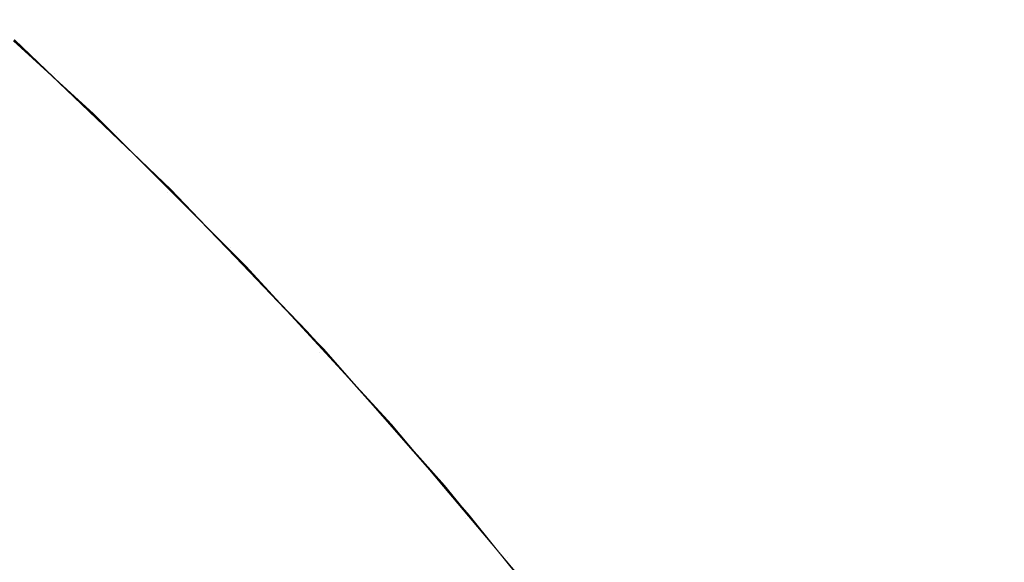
# Model space of a CAD drawing. Header units: centimetres. Extents: x -26.3 to 27.5, y 4.2 to 67.9.
# Tile 203 of 256: x -8.2188 to -8.1994, y 5.9636 to 5.9743. Entities that reach past the tile are written whole.
import ezdxf

# ---------------------------------------------------------------- set-up
doc = ezdxf.new("R2010")
doc.units = ezdxf.units.CM
doc.header["$LTSCALE"] = 2.54
doc.layers.add('Lucido design-1', color=7, linetype='Continuous')

# ---------------------------------------------------------------- blocks, each defined once
blk = doc.blocks.new('Gruppo-2-1')
at = {"color": 7, "linetype": 'Continuous', "lineweight": 9}
for points, invisible_edges in [([(27.113463, 5.973951, -1111.046617), (27.113463, 5.976731, -1111.049783), (-25.986537, 5.976731, -1111.049783), (-25.986537, 5.973951, -1111.046617)], 10), ([(-25.986537, 5.976731, -1147.149783), (-25.986537, 5.973951, -1147.146617), (27.113463, 5.973951, -1147.146617), (27.113463, 5.976731, -1147.149783)], 10), ([(-8.218668, 5.97424, -1111.50115), (-8.219023, 5.97424, -1111.50548), (-8.221425, 5.976357, -1111.505323), (-8.221064, 5.976357, -1111.500914)], 15), ([(-8.218171, 5.97424, -1111.496834), (-8.218668, 5.97424, -1111.50115), (-8.221064, 5.976357, -1111.500914), (-8.220558, 5.976357, -1111.49652)], 15), ([(-8.217534, 5.97424, -1111.492536), (-8.218171, 5.97424, -1111.496834), (-8.220558, 5.976357, -1111.49652), (-8.219909, 5.976357, -1111.492144)], 15), ([(-8.216756, 5.97424, -1111.488262), (-8.217534, 5.97424, -1111.492536), (-8.219909, 5.976357, -1111.492144), (-8.219117, 5.976357, -1111.487792)], 15), ([(-8.215839, 5.97424, -1111.484015), (-8.216756, 5.97424, -1111.488262), (-8.219117, 5.976357, -1111.487792), (-8.218183, 5.976357, -1111.483468)], 15), ([(-8.214783, 5.97424, -1111.479801), (-8.215839, 5.97424, -1111.484015), (-8.218183, 5.976357, -1111.483468), (-8.217108, 5.976357, -1111.479178)], 15), ([(-8.21359, 5.97424, -1111.475623), (-8.214783, 5.97424, -1111.479801), (-8.217108, 5.976357, -1111.479178), (-8.215894, 5.976357, -1111.474924)], 15), ([(-8.212261, 5.97424, -1111.471486), (-8.21359, 5.97424, -1111.475623), (-8.215894, 5.976357, -1111.474924), (-8.214541, 5.976357, -1111.470713)], 15), ([(-8.210798, 5.97424, -1111.467396), (-8.212261, 5.97424, -1111.471486), (-8.214541, 5.976357, -1111.470713), (-8.21305, 5.976357, -1111.466548)], 15), ([(-8.209201, 5.97424, -1111.463355), (-8.210798, 5.97424, -1111.467396), (-8.21305, 5.976357, -1111.466548), (-8.211425, 5.976357, -1111.462434)], 15), ([(-8.207473, 5.97424, -1111.459369), (-8.209201, 5.97424, -1111.463355), (-8.211425, 5.976357, -1111.462434), (-8.209665, 5.976357, -1111.458375)], 15), ([(-8.205615, 5.97424, -1111.455441), (-8.207473, 5.97424, -1111.459369), (-8.209665, 5.976357, -1111.458375), (-8.207774, 5.976357, -1111.454377)], 15), ([(-8.20363, 5.97424, -1111.451577), (-8.205615, 5.97424, -1111.455441), (-8.207774, 5.976357, -1111.454377), (-8.205753, 5.976357, -1111.450442)], 15), ([(-8.20152, 5.97424, -1111.447779), (-8.20363, 5.97424, -1111.451577), (-8.205753, 5.976357, -1111.450442), (-8.203604, 5.976357, -1111.446575)], 15), ([(-8.199286, 5.97424, -1111.444052), (-8.20152, 5.97424, -1111.447779), (-8.203604, 5.976357, -1111.446575), (-8.20133, 5.976357, -1111.442781)], 15), ([(-8.196932, 5.97424, -1111.440401), (-8.199286, 5.97424, -1111.444052), (-8.20133, 5.976357, -1111.442781), (-8.198933, 5.976357, -1111.439064)], 15), ([(-8.220534, 5.975396, -1147.609867), (-8.218111, 5.973198, -1147.609945), (-8.218904, 5.973872, -1147.614164)], 11), ([(-8.217908, 5.973198, -1147.60573), (-8.218111, 5.973198, -1147.609945), (-8.220534, 5.975396, -1147.609867), (-8.220327, 5.975396, -1147.605574)], 15), ([(-8.21757, 5.973198, -1147.601523), (-8.217908, 5.973198, -1147.60573), (-8.220327, 5.975396, -1147.605574), (-8.219983, 5.975396, -1147.601291)], 15), ([(-8.217097, 5.973198, -1147.59733), (-8.21757, 5.973198, -1147.601523), (-8.219983, 5.975396, -1147.601291), (-8.219502, 5.975396, -1147.59702)], 15), ([(-8.216491, 5.973198, -1147.593154), (-8.217097, 5.973198, -1147.59733), (-8.219502, 5.975396, -1147.59702), (-8.218884, 5.975396, -1147.592767)], 15), ([(-8.215751, 5.973198, -1147.589), (-8.216491, 5.973198, -1147.593154), (-8.218884, 5.975396, -1147.592767), (-8.218131, 5.975396, -1147.588536)], 15), ([(-8.214878, 5.973198, -1147.584871), (-8.215751, 5.973198, -1147.589), (-8.218131, 5.975396, -1147.588536), (-8.217242, 5.975396, -1147.584332)], 15), ([(-8.213873, 5.973198, -1147.580773), (-8.214878, 5.973198, -1147.584871), (-8.217242, 5.975396, -1147.584332), (-8.216218, 5.975396, -1147.580158)], 15), ([(-8.212737, 5.973198, -1147.576709), (-8.213873, 5.973198, -1147.580773), (-8.216218, 5.975396, -1147.580158), (-8.215062, 5.975396, -1147.576019)], 15), ([(-8.211472, 5.973198, -1147.572683), (-8.212737, 5.973198, -1147.576709), (-8.215062, 5.975396, -1147.576019), (-8.213773, 5.975396, -1147.571919)], 15), ([(-8.210078, 5.973198, -1147.5687), (-8.211472, 5.973198, -1147.572683), (-8.213773, 5.975396, -1147.571919), (-8.212354, 5.975396, -1147.567862)], 15), ([(-8.208557, 5.973198, -1147.564764), (-8.210078, 5.973198, -1147.5687), (-8.212354, 5.975396, -1147.567862), (-8.210805, 5.975396, -1147.563854)], 15), ([(-8.206911, 5.973198, -1147.560878), (-8.208557, 5.973198, -1147.564764), (-8.210805, 5.975396, -1147.563854), (-8.209129, 5.975396, -1147.559897)], 15), ([(-8.205142, 5.973198, -1147.557047), (-8.206911, 5.973198, -1147.560878), (-8.209129, 5.975396, -1147.559897), (-8.207326, 5.975396, -1147.555995)], 15), ([(-8.20325, 5.973198, -1147.553275), (-8.205142, 5.973198, -1147.557047), (-8.207326, 5.975396, -1147.555995), (-8.2054, 5.975396, -1147.552154)], 15), ([(-8.201238, 5.973198, -1147.549566), (-8.20325, 5.973198, -1147.553275), (-8.2054, 5.975396, -1147.552154), (-8.203351, 5.975396, -1147.548376)], 15), ([(-8.199109, 5.973198, -1147.545922), (-8.201238, 5.973198, -1147.549566), (-8.203351, 5.975396, -1147.548376), (-8.201182, 5.975396, -1147.544665)], 15), ([(-8.196864, 5.973198, -1147.542349), (-8.199109, 5.973198, -1147.545922), (-8.201182, 5.975396, -1147.544665), (-8.198896, 5.975396, -1147.541027)], 15), ([(-8.220533, 5.975208, -1111.718524), (-8.217409, 5.972339, -1111.718524), (-8.217593, 5.972147, -1111.722656), (-8.220709, 5.975008, -1111.722656)], 15), ([(-8.21892, 5.973855, -1111.714164), (-8.217344, 5.972408, -1111.714164), (-8.217409, 5.972339, -1111.718524), (-8.220533, 5.975208, -1111.718524)], 14), ([(-8.220709, 5.975008, -1111.722656), (-8.217593, 5.972147, -1111.722656), (-8.217896, 5.971832, -1111.726771), (-8.220997, 5.97468, -1111.726771)], 15), ([(-8.220997, 5.97468, -1111.726771), (-8.217896, 5.971832, -1111.726771), (-8.218315, 5.971394, -1111.73086), (-8.221397, 5.974226, -1111.73086)], 15), ([(-8.218904, 5.973872, -1111.514164), (-8.219236, 5.97424, -1111.50982), (-8.216899, 5.972047, -1111.509896)], 11), ([(-8.21669, 5.972047, -1111.505633), (-8.216899, 5.972047, -1111.509896), (-8.219236, 5.97424, -1111.50982), (-8.219023, 5.97424, -1111.50548)], 15), ([(-8.216341, 5.972047, -1111.501379), (-8.21669, 5.972047, -1111.505633), (-8.219023, 5.97424, -1111.50548), (-8.218668, 5.97424, -1111.50115)], 15), ([(-8.215853, 5.972047, -1111.497139), (-8.216341, 5.972047, -1111.501379), (-8.218668, 5.97424, -1111.50115), (-8.218171, 5.97424, -1111.496834)], 15), ([(-8.215227, 5.972047, -1111.492917), (-8.215853, 5.972047, -1111.497139), (-8.218171, 5.97424, -1111.496834), (-8.217534, 5.97424, -1111.492536)], 15), ([(-8.214463, 5.972047, -1111.488718), (-8.215227, 5.972047, -1111.492917), (-8.217534, 5.97424, -1111.492536), (-8.216756, 5.97424, -1111.488262)], 15), ([(-8.213562, 5.972047, -1111.484546), (-8.214463, 5.972047, -1111.488718), (-8.216756, 5.97424, -1111.488262), (-8.215839, 5.97424, -1111.484015)], 15), ([(-8.212525, 5.972047, -1111.480406), (-8.213562, 5.972047, -1111.484546), (-8.215839, 5.97424, -1111.484015), (-8.214783, 5.97424, -1111.479801)], 15), ([(-8.211353, 5.972047, -1111.476302), (-8.212525, 5.972047, -1111.480406), (-8.214783, 5.97424, -1111.479801), (-8.21359, 5.97424, -1111.475623)], 15), ([(-8.210047, 5.972047, -1111.472238), (-8.211353, 5.972047, -1111.476302), (-8.21359, 5.97424, -1111.475623), (-8.212261, 5.97424, -1111.471486)], 15), ([(-8.208609, 5.972047, -1111.468219), (-8.210047, 5.972047, -1111.472238), (-8.212261, 5.97424, -1111.471486), (-8.210798, 5.97424, -1111.467396)], 15), ([(-8.207041, 5.972047, -1111.46425), (-8.208609, 5.972047, -1111.468219), (-8.210798, 5.97424, -1111.467396), (-8.209201, 5.97424, -1111.463355)], 15), ([(-8.205343, 5.972047, -1111.460334), (-8.207041, 5.972047, -1111.46425), (-8.209201, 5.97424, -1111.463355), (-8.207473, 5.97424, -1111.459369)], 15), ([(-8.203518, 5.972047, -1111.456476), (-8.205343, 5.972047, -1111.460334), (-8.207473, 5.97424, -1111.459369), (-8.205615, 5.97424, -1111.455441)], 15), ([(-8.201568, 5.972047, -1111.452679), (-8.203518, 5.972047, -1111.456476), (-8.205615, 5.97424, -1111.455441), (-8.20363, 5.97424, -1111.451577)], 15), ([(-8.199495, 5.972047, -1111.448948), (-8.201568, 5.972047, -1111.452679), (-8.20363, 5.97424, -1111.451577), (-8.20152, 5.97424, -1111.447779)], 15), ([(-8.1973, 5.972047, -1111.445287), (-8.199495, 5.972047, -1111.448948), (-8.20152, 5.97424, -1111.447779), (-8.199286, 5.97424, -1111.444052)], 15), ([(-8.221397, 5.974226, -1111.73086), (-8.218315, 5.971394, -1111.73086), (-8.21885, 5.970836, -1111.734917), (-8.221908, 5.973645, -1111.734917)], 15), ([(-25.986537, 5.973951, -1111.046617), (-25.986537, 5.973939, -1111.046605), (27.113463, 5.973939, -1111.046605), (27.113463, 5.973951, -1111.046617)], 10), ([(-25.986537, 5.973951, -1147.146617), (-25.986537, 5.973939, -1147.146605), (27.113463, 5.973939, -1147.146605), (27.113463, 5.973951, -1147.146617)], 10), ([(27.113463, 5.971037, -1111.043568), (27.113463, 5.973939, -1111.046605), (-25.986537, 5.973939, -1111.046605), (-25.986537, 5.971037, -1111.043568)], 10), ([(27.113463, 5.971037, -1147.143568), (27.113463, 5.973939, -1147.146605), (-25.986537, 5.973939, -1147.146605), (-25.986537, 5.971037, -1147.143568)], 10), ([(-8.219043, 5.97387, -1147.818524), (-8.215894, 5.970855, -1147.818524), (-8.216082, 5.970667, -1147.822656), (-8.219222, 5.973673, -1147.822656)], 15), ([(-8.218906, 5.97387, -1147.814164), (-8.215959, 5.971049, -1147.814164), (-8.215894, 5.970855, -1147.818524), (-8.219043, 5.97387, -1147.818524)], 14), ([(-8.217344, 5.972408, -1111.714164), (-8.21892, 5.973855, -1111.714164), (-8.218904, 5.973872, -1111.514164)], 10), ([(-8.218906, 5.97387, -1147.814164), (-8.218904, 5.973872, -1147.614164), (-8.215956, 5.971052, -1147.614164), (-8.215959, 5.971049, -1147.814164)], 5), ([(-8.218904, 5.973872, -1111.514164), (-8.215956, 5.971052, -1111.514164), (-8.217344, 5.972408, -1111.714164)], 10), ([(-8.216899, 5.972047, -1111.509896), (-8.215956, 5.971052, -1111.514164), (-8.218904, 5.973872, -1111.514164)], 9), ([(-8.215956, 5.971052, -1147.614164), (-8.218904, 5.973872, -1147.614164), (-8.218111, 5.973198, -1147.609945)], 10), ([(-8.219222, 5.973673, -1147.822656), (-8.216082, 5.970667, -1147.822656), (-8.216391, 5.970359, -1147.826771), (-8.219517, 5.973352, -1147.826771)], 15), ([(-8.219517, 5.973352, -1147.826771), (-8.216391, 5.970359, -1147.826771), (-8.216819, 5.96993, -1147.83086), (-8.219927, 5.972905, -1147.83086)], 15), ([(-8.218111, 5.973198, -1147.609945), (-8.21576, 5.970923, -1147.61002), (-8.215956, 5.971052, -1147.614164)], 11), ([(-8.215561, 5.970923, -1147.60588), (-8.21576, 5.970923, -1147.61002), (-8.218111, 5.973198, -1147.609945), (-8.217908, 5.973198, -1147.60573)], 15), ([(-8.215229, 5.970923, -1147.601749), (-8.215561, 5.970923, -1147.60588), (-8.217908, 5.973198, -1147.60573), (-8.21757, 5.973198, -1147.601523)], 15), ([(-8.214765, 5.970923, -1147.597631), (-8.215229, 5.970923, -1147.601749), (-8.21757, 5.973198, -1147.601523), (-8.217097, 5.973198, -1147.59733)], 15), ([(-8.214169, 5.970923, -1147.593529), (-8.214765, 5.970923, -1147.597631), (-8.217097, 5.973198, -1147.59733), (-8.216491, 5.973198, -1147.593154)], 15), ([(-8.213443, 5.970923, -1147.589449), (-8.214169, 5.970923, -1147.593529), (-8.216491, 5.973198, -1147.593154), (-8.215751, 5.973198, -1147.589)], 15), ([(-8.212585, 5.970923, -1147.585394), (-8.213443, 5.970923, -1147.589449), (-8.215751, 5.973198, -1147.589), (-8.214878, 5.973198, -1147.584871)], 15), ([(-8.211598, 5.970923, -1147.581369), (-8.212585, 5.970923, -1147.585394), (-8.214878, 5.973198, -1147.584871), (-8.213873, 5.973198, -1147.580773)], 15), ([(-8.210483, 5.970923, -1147.577378), (-8.211598, 5.970923, -1147.581369), (-8.213873, 5.973198, -1147.580773), (-8.212737, 5.973198, -1147.576709)], 15), ([(-8.20924, 5.970923, -1147.573424), (-8.210483, 5.970923, -1147.577378), (-8.212737, 5.973198, -1147.576709), (-8.211472, 5.973198, -1147.572683)], 15), ([(-8.207871, 5.970923, -1147.569512), (-8.20924, 5.970923, -1147.573424), (-8.211472, 5.973198, -1147.572683), (-8.210078, 5.973198, -1147.5687)], 15), ([(-8.206378, 5.970923, -1147.565646), (-8.207871, 5.970923, -1147.569512), (-8.210078, 5.973198, -1147.5687), (-8.208557, 5.973198, -1147.564764)], 15), ([(-8.204761, 5.970923, -1147.56183), (-8.206378, 5.970923, -1147.565646), (-8.208557, 5.973198, -1147.564764), (-8.206911, 5.973198, -1147.560878)], 15), ([(-8.203023, 5.970923, -1147.558067), (-8.204761, 5.970923, -1147.56183), (-8.206911, 5.973198, -1147.560878), (-8.205142, 5.973198, -1147.557047)], 15), ([(-8.201165, 5.970923, -1147.554363), (-8.203023, 5.970923, -1147.558067), (-8.205142, 5.973198, -1147.557047), (-8.20325, 5.973198, -1147.553275)], 15), ([(-8.19919, 5.970923, -1147.550719), (-8.201165, 5.970923, -1147.554363), (-8.20325, 5.973198, -1147.553275), (-8.201238, 5.973198, -1147.549566)], 15), ([(-8.197098, 5.970923, -1147.547141), (-8.19919, 5.970923, -1147.550719), (-8.201238, 5.973198, -1147.549566), (-8.199109, 5.973198, -1147.545922)], 15), ([(-8.219927, 5.972905, -1147.83086), (-8.216819, 5.96993, -1147.83086), (-8.217366, 5.969383, -1147.834917), (-8.220449, 5.972335, -1147.834917)], 15), ([(-8.220449, 5.972335, -1147.834917), (-8.217366, 5.969383, -1147.834917), (-8.218031, 5.968719, -1147.838936), (-8.221084, 5.971642, -1147.838936)], 15), ([(-8.217409, 5.972339, -1111.718524), (-8.21441, 5.96934, -1111.718524), (-8.214603, 5.969156, -1111.722656), (-8.217593, 5.972147, -1111.722656)], 15), ([(-8.217409, 5.972339, -1111.718524), (-8.217344, 5.972408, -1111.714164), (-8.215972, 5.971036, -1111.714164)], 9), ([(-8.215972, 5.971036, -1111.714164), (-8.214342, 5.969406, -1111.714164), (-8.21441, 5.96934, -1111.718524), (-8.217409, 5.972339, -1111.718524)], 14), ([(-8.215956, 5.971052, -1111.514164), (-8.215972, 5.971036, -1111.714164), (-8.217344, 5.972408, -1111.714164)], 9), ([(-8.217593, 5.972147, -1111.722656), (-8.214603, 5.969156, -1111.722656), (-8.214918, 5.968854, -1111.726771), (-8.217896, 5.971832, -1111.726771)], 15), ([(-8.214634, 5.96978, -1111.509971), (-8.215956, 5.971052, -1111.514164), (-8.216899, 5.972047, -1111.509896)], 11), ([(-8.214428, 5.96978, -1111.505782), (-8.214634, 5.96978, -1111.509971), (-8.216899, 5.972047, -1111.509896), (-8.21669, 5.972047, -1111.505633)], 15), ([(-8.214085, 5.96978, -1111.501602), (-8.214428, 5.96978, -1111.505782), (-8.21669, 5.972047, -1111.505633), (-8.216341, 5.972047, -1111.501379)], 15), ([(-8.213606, 5.96978, -1111.497435), (-8.214085, 5.96978, -1111.501602), (-8.216341, 5.972047, -1111.501379), (-8.215853, 5.972047, -1111.497139)], 15), ([(-8.212991, 5.96978, -1111.493286), (-8.213606, 5.96978, -1111.497435), (-8.215853, 5.972047, -1111.497139), (-8.215227, 5.972047, -1111.492917)], 15), ([(-8.21224, 5.96978, -1111.48916), (-8.212991, 5.96978, -1111.493286), (-8.215227, 5.972047, -1111.492917), (-8.214463, 5.972047, -1111.488718)], 15), ([(-8.211354, 5.96978, -1111.485061), (-8.21224, 5.96978, -1111.48916), (-8.214463, 5.972047, -1111.488718), (-8.213562, 5.972047, -1111.484546)], 15), ([(-8.210335, 5.96978, -1111.480992), (-8.211354, 5.96978, -1111.485061), (-8.213562, 5.972047, -1111.484546), (-8.212525, 5.972047, -1111.480406)], 15), ([(-8.209184, 5.96978, -1111.47696), (-8.210335, 5.96978, -1111.480992), (-8.212525, 5.972047, -1111.480406), (-8.211353, 5.972047, -1111.476302)], 15), ([(-8.207901, 5.96978, -1111.472967), (-8.209184, 5.96978, -1111.47696), (-8.211353, 5.972047, -1111.476302), (-8.210047, 5.972047, -1111.472238)], 15), ([(-8.206488, 5.96978, -1111.469018), (-8.207901, 5.96978, -1111.472967), (-8.210047, 5.972047, -1111.472238), (-8.208609, 5.972047, -1111.468219)], 15), ([(-8.204946, 5.96978, -1111.465117), (-8.206488, 5.96978, -1111.469018), (-8.208609, 5.972047, -1111.468219), (-8.207041, 5.972047, -1111.46425)], 15), ([(-8.203278, 5.96978, -1111.461269), (-8.204946, 5.96978, -1111.465117), (-8.207041, 5.972047, -1111.46425), (-8.205343, 5.972047, -1111.460334)], 15), ([(-8.201485, 5.96978, -1111.457478), (-8.203278, 5.96978, -1111.461269), (-8.205343, 5.972047, -1111.460334), (-8.203518, 5.972047, -1111.456476)], 15), ([(-8.199569, 5.96978, -1111.453747), (-8.201485, 5.96978, -1111.457478), (-8.203518, 5.972047, -1111.456476), (-8.201568, 5.972047, -1111.452679)], 15), ([(-8.197532, 5.96978, -1111.450081), (-8.199569, 5.96978, -1111.453747), (-8.201568, 5.972047, -1111.452679), (-8.199495, 5.972047, -1111.448948)], 15), ([(-8.195375, 5.96978, -1111.446484), (-8.197532, 5.96978, -1111.450081), (-8.199495, 5.972047, -1111.448948), (-8.1973, 5.972047, -1111.445287)], 15), ([(-8.217896, 5.971832, -1111.726771), (-8.214918, 5.968854, -1111.726771), (-8.215355, 5.968435, -1111.73086), (-8.218315, 5.971394, -1111.73086)], 15), ([(-8.221084, 5.971642, -1147.838936), (-8.218031, 5.968719, -1147.838936), (-8.218811, 5.967938, -1147.842909), (-8.22183, 5.970828, -1147.842909)], 15), ([(-8.218315, 5.971394, -1111.73086), (-8.215355, 5.968435, -1111.73086), (-8.215914, 5.967899, -1111.734917), (-8.21885, 5.970836, -1111.734917)], 15), ([(-25.986537, 5.971037, -1111.043568), (-25.986537, 5.97092, -1111.043456), (27.113463, 5.97092, -1111.043456), (27.113463, 5.971037, -1111.043568)], 10), ([(-25.986537, 5.971037, -1147.143568), (-25.986537, 5.97092, -1147.143456), (27.113463, 5.97092, -1147.143456), (27.113463, 5.971037, -1147.143568)], 10), ([(-8.214342, 5.969406, -1111.714164), (-8.215972, 5.971036, -1111.714164), (-8.215956, 5.971052, -1111.514164)], 10), ([(-8.215827, 5.970923, -1147.814164), (-8.215959, 5.971049, -1147.814164), (-8.215956, 5.971052, -1147.614164)], 10), ([(-8.215959, 5.971049, -1147.814164), (-8.215827, 5.970923, -1147.814164), (-8.215894, 5.970855, -1147.818524)], 10), ([(-8.215956, 5.971052, -1111.514164), (-8.213129, 5.968117, -1111.514164), (-8.214342, 5.969406, -1111.714164)], 10), ([(-8.213129, 5.968117, -1111.514164), (-8.215956, 5.971052, -1111.514164), (-8.214634, 5.96978, -1111.509971)], 10), ([(-8.215956, 5.971052, -1147.614164), (-8.213129, 5.968117, -1147.614164), (-8.213135, 5.968111, -1147.814164), (-8.215827, 5.970923, -1147.814164)], 10), ([(-8.213486, 5.968571, -1147.610093), (-8.213129, 5.968117, -1147.614164), (-8.215956, 5.971052, -1147.614164), (-8.21576, 5.970923, -1147.61002)], 13), ([(27.113463, 5.967994, -1111.040641), (27.113463, 5.97092, -1111.043456), (-25.986537, 5.97092, -1111.043456), (-25.986537, 5.967994, -1111.040641)], 10), ([(27.113463, 5.967994, -1147.140641), (27.113463, 5.97092, -1147.143456), (-25.986537, 5.97092, -1147.143456), (-25.986537, 5.967994, -1147.140641)], 10), ([(-8.21885, 5.970836, -1111.734917), (-8.215914, 5.967899, -1111.734917), (-8.216592, 5.967249, -1111.738936), (-8.2195, 5.970157, -1111.738936)], 15), ([(-8.215894, 5.970855, -1147.818524), (-8.21288, 5.967707, -1147.818524), (-8.213076, 5.967527, -1147.822656), (-8.216082, 5.970667, -1147.822656)], 15), ([(-8.21288, 5.967707, -1147.818524), (-8.215894, 5.970855, -1147.818524), (-8.215827, 5.970923, -1147.814164), (-8.213135, 5.968111, -1147.814164)], 11), ([(-8.21329, 5.968571, -1147.606026), (-8.213486, 5.968571, -1147.610093), (-8.21576, 5.970923, -1147.61002), (-8.215561, 5.970923, -1147.60588)], 15), ([(-8.212964, 5.968571, -1147.601968), (-8.21329, 5.968571, -1147.606026), (-8.215561, 5.970923, -1147.60588), (-8.215229, 5.970923, -1147.601749)], 15), ([(-8.212508, 5.968571, -1147.597922), (-8.212964, 5.968571, -1147.601968), (-8.215229, 5.970923, -1147.601749), (-8.214765, 5.970923, -1147.597631)], 15), ([(-8.211923, 5.968571, -1147.593893), (-8.212508, 5.968571, -1147.597922), (-8.214765, 5.970923, -1147.597631), (-8.214169, 5.970923, -1147.593529)], 15), ([(-8.211209, 5.968571, -1147.589884), (-8.211923, 5.968571, -1147.593893), (-8.214169, 5.970923, -1147.593529), (-8.213443, 5.970923, -1147.589449)], 15), ([(-8.210366, 5.968571, -1147.585901), (-8.211209, 5.968571, -1147.589884), (-8.213443, 5.970923, -1147.589449), (-8.212585, 5.970923, -1147.585394)], 15), ([(-8.209397, 5.968571, -1147.581946), (-8.210366, 5.968571, -1147.585901), (-8.212585, 5.970923, -1147.585394), (-8.211598, 5.970923, -1147.581369)], 15), ([(-8.208301, 5.968571, -1147.578025), (-8.209397, 5.968571, -1147.581946), (-8.211598, 5.970923, -1147.581369), (-8.210483, 5.970923, -1147.577378)], 15), ([(-8.20708, 5.968571, -1147.574141), (-8.208301, 5.968571, -1147.578025), (-8.210483, 5.970923, -1147.577378), (-8.20924, 5.970923, -1147.573424)], 15), ([(-8.205736, 5.968571, -1147.570298), (-8.20708, 5.968571, -1147.574141), (-8.20924, 5.970923, -1147.573424), (-8.207871, 5.970923, -1147.569512)], 15), ([(-8.204268, 5.968571, -1147.5665), (-8.205736, 5.968571, -1147.570298), (-8.207871, 5.970923, -1147.569512), (-8.206378, 5.970923, -1147.565646)], 15), ([(-8.20268, 5.968571, -1147.562751), (-8.204268, 5.968571, -1147.5665), (-8.206378, 5.970923, -1147.565646), (-8.204761, 5.970923, -1147.56183)], 15), ([(-8.200973, 5.968571, -1147.559055), (-8.20268, 5.968571, -1147.562751), (-8.204761, 5.970923, -1147.56183), (-8.203023, 5.970923, -1147.558067)], 15), ([(-8.199148, 5.968571, -1147.555415), (-8.200973, 5.968571, -1147.559055), (-8.203023, 5.970923, -1147.558067), (-8.201165, 5.970923, -1147.554363)], 15), ([(-8.197207, 5.968571, -1147.551836), (-8.199148, 5.968571, -1147.555415), (-8.201165, 5.970923, -1147.554363), (-8.19919, 5.970923, -1147.550719)], 15), ([(-8.216082, 5.970667, -1147.822656), (-8.213076, 5.967527, -1147.822656), (-8.213398, 5.967232, -1147.826771), (-8.216391, 5.970359, -1147.826771)], 15), ([(-8.216391, 5.970359, -1147.826771), (-8.213398, 5.967232, -1147.826771), (-8.213845, 5.966823, -1147.83086), (-8.216819, 5.96993, -1147.83086)], 15), ([(-8.2195, 5.970157, -1111.738936), (-8.216592, 5.967249, -1111.738936), (-8.217389, 5.966486, -1111.742909), (-8.220264, 5.969361, -1111.742909)], 15), ([(-8.216819, 5.96993, -1147.83086), (-8.213845, 5.966823, -1147.83086), (-8.214415, 5.9663, -1147.834917), (-8.217366, 5.969383, -1147.834917)], 15), ([(-8.214634, 5.96978, -1111.509971), (-8.212442, 5.967442, -1111.510042), (-8.213129, 5.968117, -1111.514164)], 11), ([(-8.21224, 5.967442, -1111.505925), (-8.212442, 5.967442, -1111.510042), (-8.214634, 5.96978, -1111.509971), (-8.214428, 5.96978, -1111.505782)], 15), ([(-8.211903, 5.967442, -1111.501817), (-8.21224, 5.967442, -1111.505925), (-8.214428, 5.96978, -1111.505782), (-8.214085, 5.96978, -1111.501602)], 15), ([(-8.211432, 5.967442, -1111.497721), (-8.211903, 5.967442, -1111.501817), (-8.214085, 5.96978, -1111.501602), (-8.213606, 5.96978, -1111.497435)], 15), ([(-8.210827, 5.967442, -1111.493644), (-8.211432, 5.967442, -1111.497721), (-8.213606, 5.96978, -1111.497435), (-8.212991, 5.96978, -1111.493286)], 15), ([(-8.210089, 5.967442, -1111.489588), (-8.210827, 5.967442, -1111.493644), (-8.212991, 5.96978, -1111.493286), (-8.21224, 5.96978, -1111.48916)], 15), ([(-8.209219, 5.967442, -1111.485559), (-8.210089, 5.967442, -1111.489588), (-8.21224, 5.96978, -1111.48916), (-8.211354, 5.96978, -1111.485061)], 15), ([(-8.208217, 5.967442, -1111.48156), (-8.209219, 5.967442, -1111.485559), (-8.211354, 5.96978, -1111.485061), (-8.210335, 5.96978, -1111.480992)], 15), ([(-8.207085, 5.967442, -1111.477596), (-8.208217, 5.967442, -1111.48156), (-8.210335, 5.96978, -1111.480992), (-8.209184, 5.96978, -1111.47696)], 15), ([(-8.205824, 5.967442, -1111.473672), (-8.207085, 5.967442, -1111.477596), (-8.209184, 5.96978, -1111.47696), (-8.207901, 5.96978, -1111.472967)], 15), ([(-8.204436, 5.967442, -1111.46979), (-8.205824, 5.967442, -1111.473672), (-8.207901, 5.96978, -1111.472967), (-8.206488, 5.96978, -1111.469018)], 15), ([(-8.202921, 5.967442, -1111.465957), (-8.204436, 5.967442, -1111.46979), (-8.206488, 5.96978, -1111.469018), (-8.204946, 5.96978, -1111.465117)], 15), ([(-8.201281, 5.967442, -1111.462174), (-8.202921, 5.967442, -1111.465957), (-8.204946, 5.96978, -1111.465117), (-8.203278, 5.96978, -1111.461269)], 15), ([(-8.199518, 5.967442, -1111.458448), (-8.201281, 5.967442, -1111.462174), (-8.203278, 5.96978, -1111.461269), (-8.201485, 5.96978, -1111.457478)], 15), ([(-8.197635, 5.967442, -1111.454781), (-8.199518, 5.967442, -1111.458448), (-8.201485, 5.96978, -1111.457478), (-8.199569, 5.96978, -1111.453747)], 15), ([(-8.195633, 5.967442, -1111.451178), (-8.197635, 5.967442, -1111.454781), (-8.199569, 5.96978, -1111.453747), (-8.197532, 5.96978, -1111.450081)], 15), ([(-8.217366, 5.969383, -1147.834917), (-8.214415, 5.9663, -1147.834917), (-8.215108, 5.965665, -1147.838936), (-8.218031, 5.968719, -1147.838936)], 15), ([(-8.21441, 5.96934, -1111.718524), (-8.214342, 5.969406, -1111.714164), (-8.213145, 5.968103, -1111.714164)], 9), ([(-8.213129, 5.968117, -1111.514164), (-8.213145, 5.968103, -1111.714164), (-8.214342, 5.969406, -1111.714164)], 9), ([(-8.220264, 5.969361, -1111.742909), (-8.217389, 5.966486, -1111.742909), (-8.218302, 5.96561, -1111.746829), (-8.221139, 5.968447, -1111.746829)], 15), ([(-8.21441, 5.96934, -1111.718524), (-8.211542, 5.966217, -1111.718524), (-8.211741, 5.966041, -1111.722656), (-8.214603, 5.969156, -1111.722656)], 15), ([(-8.213145, 5.968103, -1111.714164), (-8.21147, 5.966279, -1111.714164), (-8.211542, 5.966217, -1111.718524), (-8.21441, 5.96934, -1111.718524)], 14), ([(-8.214603, 5.969156, -1111.722656), (-8.211741, 5.966041, -1111.722656), (-8.212069, 5.965752, -1111.726771), (-8.214918, 5.968854, -1111.726771)], 15), ([(-8.214918, 5.968854, -1111.726771), (-8.212069, 5.965752, -1111.726771), (-8.212524, 5.965352, -1111.73086), (-8.215355, 5.968435, -1111.73086)], 15), ([(-8.218031, 5.968719, -1147.838936), (-8.215108, 5.965665, -1147.838936), (-8.215921, 5.96492, -1147.842909), (-8.218811, 5.967938, -1147.842909)], 15), ([(-8.221139, 5.968447, -1111.746829), (-8.218302, 5.96561, -1111.746829), (-8.21933, 5.964625, -1111.750691), (-8.222125, 5.967419, -1111.750691)], 15), ([(-8.215355, 5.968435, -1111.73086), (-8.212524, 5.965352, -1111.73086), (-8.213105, 5.964841, -1111.734917), (-8.215914, 5.967899, -1111.734917)], 15), ([(-8.213129, 5.968117, -1147.614164), (-8.213486, 5.968571, -1147.610093), (-8.211289, 5.966147, -1147.610163)], 11), ([(-8.211097, 5.966147, -1147.606167), (-8.211289, 5.966147, -1147.610163), (-8.213486, 5.968571, -1147.610093), (-8.21329, 5.968571, -1147.606026)], 15), ([(-8.210777, 5.966147, -1147.602179), (-8.211097, 5.966147, -1147.606167), (-8.21329, 5.968571, -1147.606026), (-8.212964, 5.968571, -1147.601968)], 15), ([(-8.210329, 5.966147, -1147.598203), (-8.210777, 5.966147, -1147.602179), (-8.212964, 5.968571, -1147.601968), (-8.212508, 5.968571, -1147.597922)], 15), ([(-8.209753, 5.966147, -1147.594243), (-8.210329, 5.966147, -1147.598203), (-8.212508, 5.968571, -1147.597922), (-8.211923, 5.968571, -1147.593893)], 15), ([(-8.209052, 5.966147, -1147.590304), (-8.209753, 5.966147, -1147.594243), (-8.211923, 5.968571, -1147.593893), (-8.211209, 5.968571, -1147.589884)], 15), ([(-8.208224, 5.966147, -1147.58639), (-8.209052, 5.966147, -1147.590304), (-8.211209, 5.968571, -1147.589884), (-8.210366, 5.968571, -1147.585901)], 15), ([(-8.207271, 5.966147, -1147.582504), (-8.208224, 5.966147, -1147.58639), (-8.210366, 5.968571, -1147.585901), (-8.209397, 5.968571, -1147.581946)], 15), ([(-8.206194, 5.966147, -1147.57865), (-8.207271, 5.966147, -1147.582504), (-8.209397, 5.968571, -1147.581946), (-8.208301, 5.968571, -1147.578025)], 15), ([(-8.204995, 5.966147, -1147.574833), (-8.206194, 5.966147, -1147.57865), (-8.208301, 5.968571, -1147.578025), (-8.20708, 5.968571, -1147.574141)], 15), ([(-8.203673, 5.966147, -1147.571057), (-8.204995, 5.966147, -1147.574833), (-8.20708, 5.968571, -1147.574141), (-8.205736, 5.968571, -1147.570298)], 15), ([(-8.202231, 5.966147, -1147.567325), (-8.203673, 5.966147, -1147.571057), (-8.205736, 5.968571, -1147.570298), (-8.204268, 5.968571, -1147.5665)], 15), ([(-8.200671, 5.966147, -1147.563641), (-8.202231, 5.966147, -1147.567325), (-8.204268, 5.968571, -1147.5665), (-8.20268, 5.968571, -1147.562751)], 15), ([(-8.198993, 5.966147, -1147.560008), (-8.200671, 5.966147, -1147.563641), (-8.20268, 5.968571, -1147.562751), (-8.200973, 5.968571, -1147.559055)], 15), ([(-8.197199, 5.966147, -1147.556432), (-8.198993, 5.966147, -1147.560008), (-8.200973, 5.968571, -1147.559055), (-8.199148, 5.968571, -1147.555415)], 15), ([(-8.21147, 5.966279, -1111.714164), (-8.213145, 5.968103, -1111.714164), (-8.213129, 5.968117, -1111.514164)], 10), ([(-8.21281, 5.967771, -1147.814164), (-8.213135, 5.968111, -1147.814164), (-8.213129, 5.968117, -1147.614164)], 10), ([(-8.213135, 5.968111, -1147.814164), (-8.21281, 5.967771, -1147.814164), (-8.21288, 5.967707, -1147.818524)], 10), ([(-8.213129, 5.968117, -1111.514164), (-8.210425, 5.965073, -1111.514164), (-8.21147, 5.966279, -1111.714164)], 10), ([(-8.210326, 5.965035, -1111.510112), (-8.210425, 5.965073, -1111.514164), (-8.213129, 5.968117, -1111.514164), (-8.212442, 5.967442, -1111.510042)], 13), ([(-8.21281, 5.967771, -1147.814164), (-8.213129, 5.968117, -1147.614164), (-8.210425, 5.965073, -1147.614164)], 9), ([(-8.211289, 5.966147, -1147.610163), (-8.210425, 5.965073, -1147.614164), (-8.213129, 5.968117, -1147.614164)], 9), ([(-25.986537, 5.967994, -1111.040641), (-25.986537, 5.967767, -1111.040441), (27.113463, 5.967767, -1111.040441), (27.113463, 5.967994, -1111.040641)], 10), ([(-25.986537, 5.967994, -1147.140641), (-25.986537, 5.967767, -1147.140441), (27.113463, 5.967767, -1147.140441), (27.113463, 5.967994, -1147.140641)], 10), ([(-8.218811, 5.967938, -1147.842909), (-8.215921, 5.96492, -1147.842909), (-8.216854, 5.964065, -1147.846829), (-8.219706, 5.967044, -1147.846829)], 15), ([(-8.215914, 5.967899, -1111.734917), (-8.213105, 5.964841, -1111.734917), (-8.21381, 5.96422, -1111.738936), (-8.216592, 5.967249, -1111.738936)], 15), ([(27.113463, 5.964826, -1111.037842), (27.113463, 5.967767, -1111.040441), (-25.986537, 5.967767, -1111.040441), (-25.986537, 5.964826, -1111.037842)], 10), ([(27.113463, 5.964826, -1147.137842), (27.113463, 5.967767, -1147.140441), (-25.986537, 5.967767, -1147.140441), (-25.986537, 5.964826, -1147.137842)], 10), ([(-8.21288, 5.967707, -1147.818524), (-8.210006, 5.96443, -1147.818524), (-8.21021, 5.964259, -1147.822656), (-8.213076, 5.967527, -1147.822656)], 15), ([(-8.210006, 5.96443, -1147.818524), (-8.21288, 5.967707, -1147.818524), (-8.21281, 5.967771, -1147.814164), (-8.210436, 5.965064, -1147.814164)], 11), ([(-8.210425, 5.965073, -1147.614164), (-8.210436, 5.965064, -1147.814164), (-8.21281, 5.967771, -1147.814164)], 9), ([(-8.213076, 5.967527, -1147.822656), (-8.21021, 5.964259, -1147.822656), (-8.210544, 5.963978, -1147.826771), (-8.213398, 5.967232, -1147.826771)], 15), ([(-8.210128, 5.965035, -1111.506063), (-8.210326, 5.965035, -1111.510112), (-8.212442, 5.967442, -1111.510042), (-8.21224, 5.967442, -1111.505925)], 15), ([(-8.209796, 5.965035, -1111.502024), (-8.210128, 5.965035, -1111.506063), (-8.21224, 5.967442, -1111.505925), (-8.211903, 5.967442, -1111.501817)], 15), ([(-8.209333, 5.965035, -1111.497998), (-8.209796, 5.965035, -1111.502024), (-8.211903, 5.967442, -1111.501817), (-8.211432, 5.967442, -1111.497721)], 15), ([(-8.208738, 5.965035, -1111.493989), (-8.209333, 5.965035, -1111.497998), (-8.211432, 5.967442, -1111.497721), (-8.210827, 5.967442, -1111.493644)], 15), ([(-8.208013, 5.965035, -1111.490001), (-8.208738, 5.965035, -1111.493989), (-8.210827, 5.967442, -1111.493644), (-8.210089, 5.967442, -1111.489588)], 15), ([(-8.207157, 5.965035, -1111.486039), (-8.208013, 5.965035, -1111.490001), (-8.210089, 5.967442, -1111.489588), (-8.209219, 5.967442, -1111.485559)], 15), ([(-8.206173, 5.965035, -1111.482108), (-8.207157, 5.965035, -1111.486039), (-8.209219, 5.967442, -1111.485559), (-8.208217, 5.967442, -1111.48156)], 15), ([(-8.20506, 5.965035, -1111.478211), (-8.206173, 5.965035, -1111.482108), (-8.208217, 5.967442, -1111.48156), (-8.207085, 5.967442, -1111.477596)], 15), ([(-8.20382, 5.965035, -1111.474352), (-8.20506, 5.965035, -1111.478211), (-8.207085, 5.967442, -1111.477596), (-8.205824, 5.967442, -1111.473672)], 15), ([(-8.202454, 5.965035, -1111.470536), (-8.20382, 5.965035, -1111.474352), (-8.205824, 5.967442, -1111.473672), (-8.204436, 5.967442, -1111.46979)], 15), ([(-8.200965, 5.965035, -1111.466767), (-8.202454, 5.965035, -1111.470536), (-8.204436, 5.967442, -1111.46979), (-8.202921, 5.967442, -1111.465957)], 15), ([(-8.199353, 5.965035, -1111.463048), (-8.200965, 5.965035, -1111.466767), (-8.202921, 5.967442, -1111.465957), (-8.201281, 5.967442, -1111.462174)], 15), ([(-8.19762, 5.965035, -1111.459384), (-8.199353, 5.965035, -1111.463048), (-8.201281, 5.967442, -1111.462174), (-8.199518, 5.967442, -1111.458448)], 15), ([(-8.195768, 5.965035, -1111.455779), (-8.19762, 5.965035, -1111.459384), (-8.199518, 5.967442, -1111.458448), (-8.197635, 5.967442, -1111.454781)], 15), ([(-8.216592, 5.967249, -1111.738936), (-8.21381, 5.96422, -1111.738936), (-8.214638, 5.963491, -1111.742909), (-8.217389, 5.966486, -1111.742909)], 15), ([(-8.213398, 5.967232, -1147.826771), (-8.210544, 5.963978, -1147.826771), (-8.211008, 5.963589, -1147.83086), (-8.213845, 5.966823, -1147.83086)], 15), ([(-8.219706, 5.967044, -1147.846829), (-8.216854, 5.964065, -1147.846829), (-8.217904, 5.963103, -1147.850691), (-8.220713, 5.966037, -1147.850691)], 15), ([(-8.213845, 5.966823, -1147.83086), (-8.211008, 5.963589, -1147.83086), (-8.211601, 5.963091, -1147.834917), (-8.214415, 5.9663, -1147.834917)], 15), ([(-8.217389, 5.966486, -1111.742909), (-8.214638, 5.963491, -1111.742909), (-8.215588, 5.962655, -1111.746829), (-8.218302, 5.96561, -1111.746829)], 15), ([(-8.214415, 5.9663, -1147.834917), (-8.211601, 5.963091, -1147.834917), (-8.212321, 5.962487, -1147.838936), (-8.215108, 5.965665, -1147.838936)], 15), ([(-8.211542, 5.966217, -1111.718524), (-8.21147, 5.966279, -1111.714164), (-8.210441, 5.965059, -1111.714164)], 9), ([(-8.210425, 5.965073, -1111.514164), (-8.210441, 5.965059, -1111.714164), (-8.21147, 5.966279, -1111.714164)], 9), ([(-8.211542, 5.966217, -1111.718524), (-8.208808, 5.962974, -1111.718524), (-8.209015, 5.962807, -1111.722656), (-8.211741, 5.966041, -1111.722656)], 15), ([(-8.210441, 5.965059, -1111.714164), (-8.208734, 5.963034, -1111.714164), (-8.208808, 5.962974, -1111.718524), (-8.211542, 5.966217, -1111.718524)], 14), ([(-8.209173, 5.963651, -1147.610231), (-8.210425, 5.965073, -1147.614164), (-8.211289, 5.966147, -1147.610163)], 11), ([(-8.208984, 5.963651, -1147.606303), (-8.209173, 5.963651, -1147.610231), (-8.211289, 5.966147, -1147.610163), (-8.211097, 5.966147, -1147.606167)], 15), ([(-8.208669, 5.963651, -1147.602382), (-8.208984, 5.963651, -1147.606303), (-8.211097, 5.966147, -1147.606167), (-8.210777, 5.966147, -1147.602179)], 15), ([(-8.208229, 5.963651, -1147.598474), (-8.208669, 5.963651, -1147.602382), (-8.210777, 5.966147, -1147.602179), (-8.210329, 5.966147, -1147.598203)], 15), ([(-8.207664, 5.963651, -1147.594581), (-8.208229, 5.963651, -1147.598474), (-8.210329, 5.966147, -1147.598203), (-8.209753, 5.966147, -1147.594243)], 15), ([(-8.206974, 5.963651, -1147.590709), (-8.207664, 5.963651, -1147.594581), (-8.209753, 5.966147, -1147.594243), (-8.209052, 5.966147, -1147.590304)], 15), ([(-8.20616, 5.963651, -1147.586861), (-8.206974, 5.963651, -1147.590709), (-8.209052, 5.966147, -1147.590304), (-8.208224, 5.966147, -1147.58639)], 15), ([(-8.205223, 5.963651, -1147.583041), (-8.20616, 5.963651, -1147.586861), (-8.208224, 5.966147, -1147.58639), (-8.207271, 5.966147, -1147.582504)], 15), ([(-8.204165, 5.963651, -1147.579253), (-8.205223, 5.963651, -1147.583041), (-8.207271, 5.966147, -1147.582504), (-8.206194, 5.966147, -1147.57865)], 15), ([(-8.202986, 5.963651, -1147.575501), (-8.204165, 5.963651, -1147.579253), (-8.206194, 5.966147, -1147.57865), (-8.204995, 5.966147, -1147.574833)], 15), ([(-8.201686, 5.963651, -1147.571788), (-8.202986, 5.963651, -1147.575501), (-8.204995, 5.966147, -1147.574833), (-8.203673, 5.966147, -1147.571057)], 15), ([(-8.200269, 5.963651, -1147.568119), (-8.201686, 5.963651, -1147.571788), (-8.203673, 5.966147, -1147.571057), (-8.202231, 5.966147, -1147.567325)], 15), ([(-8.198735, 5.963651, -1147.564497), (-8.200269, 5.963651, -1147.568119), (-8.202231, 5.966147, -1147.567325), (-8.200671, 5.966147, -1147.563641)], 15), ([(-8.197085, 5.963651, -1147.560927), (-8.198735, 5.963651, -1147.564497), (-8.200671, 5.966147, -1147.563641), (-8.198993, 5.966147, -1147.560008)], 15), ([(-8.220713, 5.966037, -1147.850691), (-8.217904, 5.963103, -1147.850691), (-8.219069, 5.962035, -1147.854488), (-8.22183, 5.964919, -1147.854488)], 15), ([(-8.211741, 5.966041, -1111.722656), (-8.209015, 5.962807, -1111.722656), (-8.209355, 5.962533, -1111.726771), (-8.212069, 5.965752, -1111.726771)], 15), ([(-8.212069, 5.965752, -1111.726771), (-8.209355, 5.962533, -1111.726771), (-8.209826, 5.962152, -1111.73086), (-8.212524, 5.965352, -1111.73086)], 15), ([(-8.218302, 5.96561, -1111.746829), (-8.215588, 5.962655, -1111.746829), (-8.216657, 5.961714, -1111.750691), (-8.21933, 5.964625, -1111.750691)], 15), ([(-8.215108, 5.965665, -1147.838936), (-8.212321, 5.962487, -1147.838936), (-8.213166, 5.961778, -1147.842909), (-8.215921, 5.96492, -1147.842909)], 15), ([(-8.212524, 5.965352, -1111.73086), (-8.209826, 5.962152, -1111.73086), (-8.210428, 5.961666, -1111.734917), (-8.213105, 5.964841, -1111.734917)], 15), ([(-8.215921, 5.96492, -1147.842909), (-8.213166, 5.961778, -1147.842909), (-8.214135, 5.960965, -1147.846829), (-8.216854, 5.964065, -1147.846829)], 15), ([(-8.208734, 5.963034, -1111.714164), (-8.210441, 5.965059, -1111.714164), (-8.210425, 5.965073, -1111.514164)], 10), ([(-8.209933, 5.964491, -1147.814164), (-8.210436, 5.965064, -1147.814164), (-8.210425, 5.965073, -1147.614164)], 10), ([(-8.210436, 5.965064, -1147.814164), (-8.209933, 5.964491, -1147.814164), (-8.210006, 5.96443, -1147.818524)], 10), ([(-8.210425, 5.965073, -1111.514164), (-8.20785, 5.961924, -1111.514164), (-8.208734, 5.963034, -1111.714164)], 10), ([(-8.208289, 5.962561, -1111.510178), (-8.20785, 5.961924, -1111.514164), (-8.210425, 5.965073, -1111.514164), (-8.210326, 5.965035, -1111.510112)], 13), ([(-8.209933, 5.964491, -1147.814164), (-8.210425, 5.965073, -1147.614164), (-8.20785, 5.961924, -1147.614164)], 9), ([(-8.20785, 5.961924, -1147.614164), (-8.210425, 5.965073, -1147.614164), (-8.209173, 5.963651, -1147.610231)], 10), ([(-8.208093, 5.962561, -1111.506197), (-8.208289, 5.962561, -1111.510178), (-8.210326, 5.965035, -1111.510112), (-8.210128, 5.965035, -1111.506063)], 15), ([(-8.207768, 5.962561, -1111.502224), (-8.208093, 5.962561, -1111.506197), (-8.210128, 5.965035, -1111.506063), (-8.209796, 5.965035, -1111.502024)], 15), ([(-8.207312, 5.962561, -1111.498264), (-8.207768, 5.962561, -1111.502224), (-8.209796, 5.965035, -1111.502024), (-8.209333, 5.965035, -1111.497998)], 15), ([(-8.206727, 5.962561, -1111.494321), (-8.207312, 5.962561, -1111.498264), (-8.209333, 5.965035, -1111.497998), (-8.208738, 5.965035, -1111.493989)], 15), ([(-8.206014, 5.962561, -1111.490399), (-8.206727, 5.962561, -1111.494321), (-8.208738, 5.965035, -1111.493989), (-8.208013, 5.965035, -1111.490001)], 15), ([(-8.205172, 5.962561, -1111.486502), (-8.206014, 5.962561, -1111.490399), (-8.208013, 5.965035, -1111.490001), (-8.207157, 5.965035, -1111.486039)], 15), ([(-8.204203, 5.962561, -1111.482635), (-8.205172, 5.962561, -1111.486502), (-8.207157, 5.965035, -1111.486039), (-8.206173, 5.965035, -1111.482108)], 15), ([(-8.203109, 5.962561, -1111.478802), (-8.204203, 5.962561, -1111.482635), (-8.206173, 5.965035, -1111.482108), (-8.20506, 5.965035, -1111.478211)], 15), ([(-8.201889, 5.962561, -1111.475007), (-8.203109, 5.962561, -1111.478802), (-8.20506, 5.965035, -1111.478211), (-8.20382, 5.965035, -1111.474352)], 15), ([(-8.200547, 5.962561, -1111.471254), (-8.201889, 5.962561, -1111.475007), (-8.20382, 5.965035, -1111.474352), (-8.202454, 5.965035, -1111.470536)], 15), ([(-8.199081, 5.962561, -1111.467547), (-8.200547, 5.962561, -1111.471254), (-8.202454, 5.965035, -1111.470536), (-8.200965, 5.965035, -1111.466767)], 15), ([(-8.197496, 5.962561, -1111.463889), (-8.199081, 5.962561, -1111.467547), (-8.200965, 5.965035, -1111.466767), (-8.199353, 5.965035, -1111.463048)], 15), ([(-25.986537, 5.964826, -1111.037842), (-25.986537, 5.964486, -1111.037566), (27.113463, 5.964486, -1111.037566), (27.113463, 5.964826, -1111.037842)], 10), ([(-25.986537, 5.964826, -1147.137842), (-25.986537, 5.964486, -1147.137566), (27.113463, 5.964486, -1147.137566), (27.113463, 5.964826, -1147.137842)], 10), ([(-8.213105, 5.964841, -1111.734917), (-8.210428, 5.961666, -1111.734917), (-8.211159, 5.961076, -1111.738936), (-8.21381, 5.96422, -1111.738936)], 15), ([(-8.21933, 5.964625, -1111.750691), (-8.216657, 5.961714, -1111.750691), (-8.217844, 5.96067, -1111.754488), (-8.220472, 5.963531, -1111.754488)], 15), ([(27.113463, 5.961557, -1111.035191), (27.113463, 5.964486, -1111.037566), (-25.986537, 5.964486, -1111.037566), (-25.986537, 5.961557, -1111.035191)], 10), ([(27.113463, 5.961557, -1147.135191), (27.113463, 5.964486, -1147.137566), (-25.986537, 5.964486, -1147.137566), (-25.986537, 5.961557, -1147.135191)], 10), ([(-8.210006, 5.96443, -1147.818524), (-8.207277, 5.96103, -1147.818524), (-8.207489, 5.960868, -1147.822656), (-8.21021, 5.964259, -1147.822656)], 15), ([(-8.207277, 5.96103, -1147.818524), (-8.210006, 5.96443, -1147.818524), (-8.209933, 5.964491, -1147.814164), (-8.207864, 5.961913, -1147.814164)], 11), ([(-8.20785, 5.961924, -1147.614164), (-8.207864, 5.961913, -1147.814164), (-8.209933, 5.964491, -1147.814164)], 9), ([(-8.21381, 5.96422, -1111.738936), (-8.211159, 5.961076, -1111.738936), (-8.212017, 5.960383, -1111.742909), (-8.214638, 5.963491, -1111.742909)], 15), ([(-8.21021, 5.964259, -1147.822656), (-8.207489, 5.960868, -1147.822656), (-8.207835, 5.960602, -1147.826771), (-8.210544, 5.963978, -1147.826771)], 15), ([(-8.216854, 5.964065, -1147.846829), (-8.214135, 5.960965, -1147.846829), (-8.215226, 5.960049, -1147.850691), (-8.217904, 5.963103, -1147.850691)], 15), ([(-8.210544, 5.963978, -1147.826771), (-8.207835, 5.960602, -1147.826771), (-8.208316, 5.960234, -1147.83086), (-8.211008, 5.963589, -1147.83086)], 15), ([(-8.211008, 5.963589, -1147.83086), (-8.208316, 5.960234, -1147.83086), (-8.208929, 5.959763, -1147.834917), (-8.211601, 5.963091, -1147.834917)], 15), ([(-8.209173, 5.963651, -1147.610231), (-8.20714, 5.961088, -1147.610296), (-8.20785, 5.961924, -1147.614164)], 11), ([(-8.206954, 5.961088, -1147.606433), (-8.20714, 5.961088, -1147.610296), (-8.209173, 5.963651, -1147.610231), (-8.208984, 5.963651, -1147.606303)], 15), ([(-8.206644, 5.961088, -1147.602577), (-8.206954, 5.961088, -1147.606433), (-8.208984, 5.963651, -1147.606303), (-8.208669, 5.963651, -1147.602382)], 15), ([(-8.206211, 5.961088, -1147.598734), (-8.206644, 5.961088, -1147.602577), (-8.208669, 5.963651, -1147.602382), (-8.208229, 5.963651, -1147.598474)], 15), ([(-8.205655, 5.961088, -1147.594906), (-8.206211, 5.961088, -1147.598734), (-8.208229, 5.963651, -1147.598474), (-8.207664, 5.963651, -1147.594581)], 15), ([(-8.204977, 5.961088, -1147.591098), (-8.205655, 5.961088, -1147.594906), (-8.207664, 5.963651, -1147.594581), (-8.206974, 5.963651, -1147.590709)], 15), ([(-8.204177, 5.961088, -1147.587314), (-8.204977, 5.961088, -1147.591098), (-8.206974, 5.963651, -1147.590709), (-8.20616, 5.963651, -1147.586861)], 15), ([(-8.203256, 5.961088, -1147.583557), (-8.204177, 5.961088, -1147.587314), (-8.20616, 5.963651, -1147.586861), (-8.205223, 5.963651, -1147.583041)], 15), ([(-8.202215, 5.961088, -1147.579832), (-8.203256, 5.961088, -1147.583557), (-8.205223, 5.963651, -1147.583041), (-8.204165, 5.963651, -1147.579253)], 15), ([(-8.201055, 5.961088, -1147.576142), (-8.202215, 5.961088, -1147.579832), (-8.204165, 5.963651, -1147.579253), (-8.202986, 5.963651, -1147.575501)], 15), ([(-8.199777, 5.961088, -1147.572491), (-8.201055, 5.961088, -1147.576142), (-8.202986, 5.963651, -1147.575501), (-8.201686, 5.963651, -1147.571788)], 15), ([(-8.198383, 5.961088, -1147.568883), (-8.199777, 5.961088, -1147.572491), (-8.201686, 5.963651, -1147.571788), (-8.200269, 5.963651, -1147.568119)], 15), ([(-8.196875, 5.961088, -1147.565321), (-8.198383, 5.961088, -1147.568883), (-8.200269, 5.963651, -1147.568119), (-8.198735, 5.963651, -1147.564497)], 15)]:
    blk.add_3dface(points, dxfattribs=dict(at, invisible_edges=invisible_edges))
blk = doc.blocks.new('Gruppo-3-1')
at = {"color": 7}
blk.add_blockref('Gruppo-2-1', (0, 0), dxfattribs=at)

msp = doc.modelspace()

# ---------------------------------------------------------------- block references
at = {"layer": 'Lucido design-1', "color": 7}
msp.add_blockref('Gruppo-3-1', (0, 0), dxfattribs=at)

doc.saveas('drawing.dxf')
